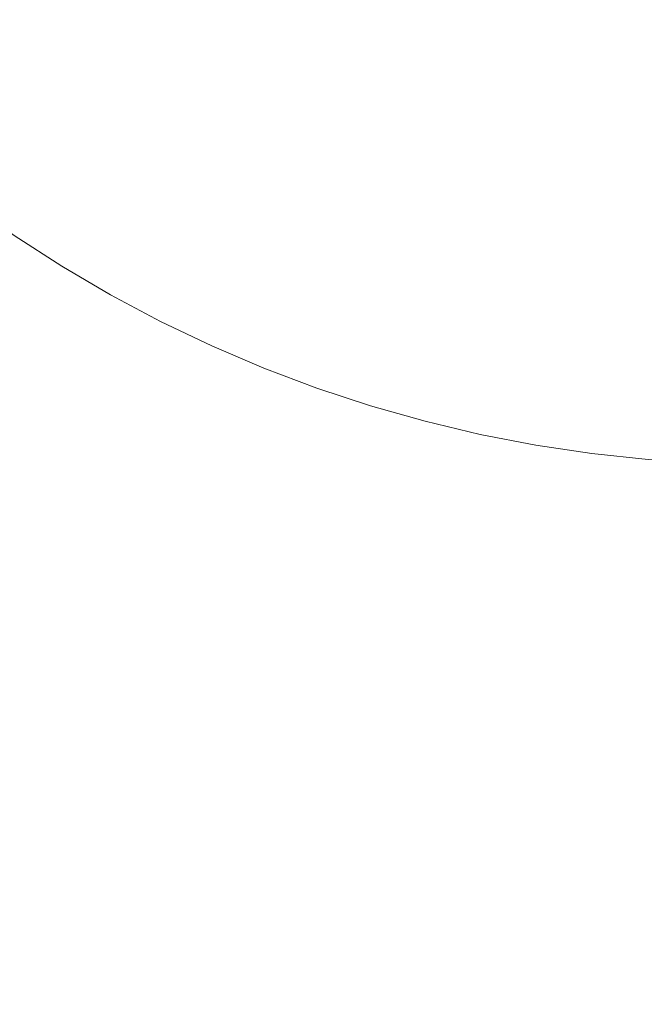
# Model space of a CAD drawing. Header units: centimetres. Extents: x -26 to 27.3, y -25.3 to -23.5.
# Tile 75 of 200: x -7.9462 to -7.8994, y -24.9004 to -24.8266. Entities that reach past the tile are written whole.
import ezdxf

# ---------------------------------------------------------------- set-up
doc = ezdxf.new("R2010")
doc.units = ezdxf.units.CM
doc.header["$LTSCALE"] = 2.54
doc.layers.add('Lucido design-1', color=7, linetype='Continuous')

# ---------------------------------------------------------------- blocks, each defined once
blk = doc.blocks.new('Gruppo-4-1')
at = {"color": 7, "linetype": 'Continuous', "lineweight": 9}
blk.add_3dface([(-25.890647, -23.559888, -349.282667), (-25.890647, -25.159888, -349.282667), (27.209353, -25.159888, -349.282667), (27.209353, -23.559888, -349.282667)], dxfattribs=at)
for points, invisible_edges in [([(-7.990647, -23.559888, -349.682667), (9.309353, -23.559888, -349.682667), (9.209353, -24.859888, -349.682667), (-7.890647, -24.859888, -349.682667)], 10), ([(-7.990647, -24.759888, -349.682667), (-7.990647, -23.559888, -349.682667), (-7.890647, -24.859888, -349.682667)], 10), ([(-7.990287, -24.768369, -349.682667), (-7.990557, -24.764132, -349.682667), (-7.990647, -24.759888, -349.682667), (-7.890647, -24.859888, -349.682667)], 12), ([(-7.890647, -24.859888, -349.682667), (-7.989209, -24.776788, -349.682667), (-7.989837, -24.77259, -349.682667), (-7.990287, -24.768369, -349.682667)], 9), ([(-7.890647, -24.859888, -349.682667), (-7.98742, -24.785086, -349.682667), (-7.988403, -24.780956, -349.682667), (-7.989209, -24.776788, -349.682667)], 9), ([(-7.984935, -24.793202, -349.682667), (-7.986264, -24.78917, -349.682667), (-7.98742, -24.785086, -349.682667), (-7.890647, -24.859888, -349.682667)], 12), ([(-7.98177, -24.801078, -349.682667), (-7.983436, -24.797174, -349.682667), (-7.984935, -24.793202, -349.682667), (-7.890647, -24.859888, -349.682667)], 12), ([(-7.977948, -24.808657, -349.682667), (-7.97994, -24.804908, -349.682667), (-7.98177, -24.801078, -349.682667), (-7.890647, -24.859888, -349.682667)], 12), ([(-7.9758, -24.812319, -349.682667), (-7.977948, -24.808657, -349.682667), (-7.890647, -24.859888, -349.682667)], 10), ([(-7.971047, -24.819351, -349.682667), (-7.973498, -24.815885, -349.682667), (-7.9758, -24.812319, -349.682667), (-7.890647, -24.859888, -349.682667)], 12), ([(-7.965714, -24.825955, -349.682667), (-7.968451, -24.82271, -349.682667), (-7.971047, -24.819351, -349.682667), (-7.890647, -24.859888, -349.682667)], 12), ([(-7.890647, -24.859888, -349.682667), (-7.962843, -24.829082, -349.682667), (-7.965714, -24.825955, -349.682667)], 9), ([(-7.956714, -24.834955, -349.682667), (-7.959841, -24.832084, -349.682667), (-7.962843, -24.829082, -349.682667), (-7.890647, -24.859888, -349.682667)], 12), ([(-7.95011, -24.840288, -349.682667), (-7.953469, -24.837692, -349.682667), (-7.956714, -24.834955, -349.682667), (-7.890647, -24.859888, -349.682667)], 12), ([(-7.890647, -24.859888, -349.682667), (-7.943078, -24.845041, -349.682667), (-7.946644, -24.842739, -349.682667), (-7.95011, -24.840288, -349.682667)], 9), ([(-7.945134, -24.848381, -349.682744), (-7.948841, -24.845989, -349.682744), (-7.946644, -24.842739, -349.682667), (-7.943078, -24.845041, -349.682667)], 11), ([(-7.941329, -24.850614, -349.682744), (-7.945134, -24.848381, -349.682744), (-7.943078, -24.845041, -349.682667), (-7.939416, -24.847189, -349.682667)], 11), ([(-7.935667, -24.849181, -349.682667), (-7.939416, -24.847189, -349.682667), (-7.943078, -24.845041, -349.682667), (-7.890647, -24.859888, -349.682667)], 12), ([(-7.947338, -24.85196, -349.682997), (-7.951195, -24.849471, -349.682997), (-7.948841, -24.845989, -349.682744), (-7.945134, -24.848381, -349.682744)], 15), ([(-7.937433, -24.852683, -349.682744), (-7.941329, -24.850614, -349.682744), (-7.939416, -24.847189, -349.682667), (-7.935667, -24.849181, -349.682667)], 11), ([(-7.943379, -24.854283, -349.682997), (-7.947338, -24.85196, -349.682997), (-7.945134, -24.848381, -349.682744), (-7.941329, -24.850614, -349.682744)], 15), ([(-7.933453, -24.854585, -349.682744), (-7.937433, -24.852683, -349.682744), (-7.935667, -24.849181, -349.682667), (-7.931837, -24.851011, -349.682667)], 11), ([(-7.890647, -24.859888, -349.682667), (-7.931837, -24.851011, -349.682667), (-7.935667, -24.849181, -349.682667)], 9), ([(-7.939326, -24.856436, -349.682997), (-7.943379, -24.854283, -349.682997), (-7.941329, -24.850614, -349.682744), (-7.937433, -24.852683, -349.682744)], 15), ([(-7.929395, -24.856316, -349.682744), (-7.933453, -24.854585, -349.682744), (-7.931837, -24.851011, -349.682667), (-7.927933, -24.852677, -349.682667)], 11), ([(-7.923961, -24.854176, -349.682667), (-7.927933, -24.852677, -349.682667), (-7.931837, -24.851011, -349.682667), (-7.890647, -24.859888, -349.682667)], 12), ([(-7.945421, -24.857939, -349.683428), (-7.949534, -24.855526, -349.683428), (-7.947338, -24.85196, -349.682997), (-7.943379, -24.854283, -349.682997)], 15), ([(-7.935184, -24.858415, -349.682997), (-7.939326, -24.856436, -349.682997), (-7.937433, -24.852683, -349.682744), (-7.933453, -24.854585, -349.682744)], 15), ([(-7.925268, -24.857874, -349.682744), (-7.929395, -24.856316, -349.682744), (-7.927933, -24.852677, -349.682667), (-7.923961, -24.854176, -349.682667)], 11), ([(-7.941211, -24.860175, -349.683428), (-7.945421, -24.857939, -349.683428), (-7.943379, -24.854283, -349.682997), (-7.939326, -24.856436, -349.682997)], 15), ([(-7.930962, -24.860217, -349.682997), (-7.935184, -24.858415, -349.682997), (-7.933453, -24.854585, -349.682744), (-7.929395, -24.856316, -349.682744)], 15), ([(-7.921078, -24.859255, -349.682744), (-7.925268, -24.857874, -349.682744), (-7.923961, -24.854176, -349.682667), (-7.919929, -24.855505, -349.682667)], 11), ([(-7.890647, -24.859888, -349.682667), (-7.919929, -24.855505, -349.682667), (-7.923961, -24.854176, -349.682667)], 9), ([(-7.947451, -24.861572, -349.684033), (-7.951715, -24.859069, -349.684033), (-7.949534, -24.855526, -349.683428), (-7.945421, -24.857939, -349.683428)], 15), ([(-7.916833, -24.860457, -349.682744), (-7.921078, -24.859255, -349.682744), (-7.919929, -24.855505, -349.682667), (-7.915845, -24.856661, -349.682667)], 11), ([(-7.915845, -24.856661, -349.682667), (-7.919929, -24.855505, -349.682667), (-7.890647, -24.859888, -349.682667)], 10), ([(-7.936909, -24.862231, -349.683428), (-7.941211, -24.860175, -349.683428), (-7.939326, -24.856436, -349.682997), (-7.935184, -24.858415, -349.682997)], 15), ([(-7.926668, -24.861837, -349.682997), (-7.930962, -24.860217, -349.682997), (-7.929395, -24.856316, -349.682744), (-7.925268, -24.857874, -349.682744)], 15), ([(-7.912541, -24.861478, -349.682744), (-7.916833, -24.860457, -349.682744), (-7.915845, -24.856661, -349.682667), (-7.911715, -24.857644, -349.682667)], 11), ([(-7.890647, -24.859888, -349.682667), (-7.907547, -24.85845, -349.682667), (-7.911715, -24.857644, -349.682667), (-7.915845, -24.856661, -349.682667)], 9), ([(-7.90821, -24.862315, -349.682744), (-7.912541, -24.861478, -349.682744), (-7.911715, -24.857644, -349.682667), (-7.907547, -24.85845, -349.682667)], 11), ([(-7.943084, -24.863891, -349.684033), (-7.947451, -24.861572, -349.684033), (-7.945421, -24.857939, -349.683428), (-7.941211, -24.860175, -349.683428)], 15), ([(-7.932524, -24.864102, -349.683428), (-7.936909, -24.862231, -349.683428), (-7.935184, -24.858415, -349.682997), (-7.930962, -24.860217, -349.682997)], 15), ([(-7.922309, -24.863274, -349.682997), (-7.926668, -24.861837, -349.682997), (-7.925268, -24.857874, -349.682744), (-7.921078, -24.859255, -349.682744)], 15), ([(-7.903847, -24.862969, -349.682744), (-7.90821, -24.862315, -349.682744), (-7.907547, -24.85845, -349.682667), (-7.903349, -24.859078, -349.682667)], 11), ([(-7.903349, -24.859078, -349.682667), (-7.907547, -24.85845, -349.682667), (-7.890647, -24.859888, -349.682667)], 10), ([(-7.89946, -24.863436, -349.682744), (-7.903847, -24.862969, -349.682744), (-7.903349, -24.859078, -349.682667), (-7.899128, -24.859528, -349.682667)], 11), ([(-7.890647, -24.859888, -349.682667), (-7.894891, -24.859798, -349.682667), (-7.899128, -24.859528, -349.682667), (-7.903349, -24.859078, -349.682667)], 8), ([(-7.917892, -24.864525, -349.682997), (-7.922309, -24.863274, -349.682997), (-7.921078, -24.859255, -349.682744), (-7.916833, -24.860457, -349.682744)], 15), ([(-7.895058, -24.863717, -349.682744), (-7.89946, -24.863436, -349.682744), (-7.899128, -24.859528, -349.682667), (-7.894891, -24.859798, -349.682667)], 11), ([(-7.938623, -24.866023, -349.684033), (-7.943084, -24.863891, -349.684033), (-7.941211, -24.860175, -349.683428), (-7.936909, -24.862231, -349.683428)], 15), ([(-7.928063, -24.865785, -349.683428), (-7.932524, -24.864102, -349.683428), (-7.930962, -24.860217, -349.682997), (-7.926668, -24.861837, -349.682997)], 15), ([(-7.913427, -24.865587, -349.682997), (-7.917892, -24.864525, -349.682997), (-7.916833, -24.860457, -349.682744), (-7.912541, -24.861478, -349.682744)], 15), ([(-7.944943, -24.867577, -349.684812), (-7.949464, -24.865176, -349.684812), (-7.947451, -24.861572, -349.684033), (-7.943084, -24.863891, -349.684033)], 15), ([(-7.923535, -24.867278, -349.683428), (-7.928063, -24.865785, -349.683428), (-7.926668, -24.861837, -349.682997), (-7.922309, -24.863274, -349.682997)], 15), ([(-7.90892, -24.866458, -349.682997), (-7.913427, -24.865587, -349.682997), (-7.912541, -24.861478, -349.682744), (-7.90821, -24.862315, -349.682744)], 15), ([(-7.934075, -24.867963, -349.684033), (-7.938623, -24.866023, -349.684033), (-7.936909, -24.862231, -349.683428), (-7.932524, -24.864102, -349.683428)], 15), ([(-7.904381, -24.867138, -349.682997), (-7.90892, -24.866458, -349.682997), (-7.90821, -24.862315, -349.682744), (-7.903847, -24.862969, -349.682744)], 15), ([(-7.918947, -24.868577, -349.683428), (-7.923535, -24.867278, -349.683428), (-7.922309, -24.863274, -349.682997), (-7.917892, -24.864525, -349.682997)], 15), ([(-7.899817, -24.867624, -349.682997), (-7.904381, -24.867138, -349.682997), (-7.903847, -24.862969, -349.682744), (-7.89946, -24.863436, -349.682744)], 15), ([(-7.895236, -24.867916, -349.682997), (-7.899817, -24.867624, -349.682997), (-7.89946, -24.863436, -349.682744), (-7.895058, -24.863717, -349.682744)], 15), ([(-7.940323, -24.869784, -349.684812), (-7.944943, -24.867577, -349.684812), (-7.943084, -24.863891, -349.684033), (-7.938623, -24.866023, -349.684033)], 15), ([(-7.929449, -24.869709, -349.684033), (-7.934075, -24.867963, -349.684033), (-7.932524, -24.864102, -349.683428), (-7.928063, -24.865785, -349.683428)], 15), ([(-7.914309, -24.86968, -349.683428), (-7.918947, -24.868577, -349.683428), (-7.917892, -24.864525, -349.682997), (-7.913427, -24.865587, -349.682997)], 15), ([(-7.946783, -24.871227, -349.685763), (-7.951458, -24.868744, -349.685763), (-7.949464, -24.865176, -349.684812), (-7.944943, -24.867577, -349.684812)], 15), ([(-7.924753, -24.871257, -349.684033), (-7.929449, -24.869709, -349.684033), (-7.928063, -24.865785, -349.683428), (-7.923535, -24.867278, -349.683428)], 15), ([(-7.909628, -24.870585, -349.683428), (-7.914309, -24.86968, -349.683428), (-7.913427, -24.865587, -349.682997), (-7.90892, -24.866458, -349.682997)], 15), ([(-7.935614, -24.871794, -349.684812), (-7.940323, -24.869784, -349.684812), (-7.938623, -24.866023, -349.684033), (-7.934075, -24.867963, -349.684033)], 15), ([(-7.904913, -24.871291, -349.683428), (-7.909628, -24.870585, -349.683428), (-7.90892, -24.866458, -349.682997), (-7.904381, -24.867138, -349.682997)], 15), ([(-7.900172, -24.871796, -349.683428), (-7.904913, -24.871291, -349.683428), (-7.904381, -24.867138, -349.682997), (-7.899817, -24.867624, -349.682997)], 15), ([(-7.942007, -24.873509, -349.685763), (-7.946783, -24.871227, -349.685763), (-7.944943, -24.867577, -349.684812), (-7.940323, -24.869784, -349.684812)], 15), ([(-7.930824, -24.873601, -349.684812), (-7.935614, -24.871794, -349.684812), (-7.934075, -24.867963, -349.684033), (-7.929449, -24.869709, -349.684033)], 15), ([(-7.919996, -24.872604, -349.684033), (-7.924753, -24.871257, -349.684033), (-7.923535, -24.867278, -349.683428), (-7.918947, -24.868577, -349.683428)], 15), ([(-7.895414, -24.8721, -349.683428), (-7.900172, -24.871796, -349.683428), (-7.899817, -24.867624, -349.682997), (-7.895236, -24.867916, -349.682997)], 15), ([(-7.915186, -24.873748, -349.684033), (-7.919996, -24.872604, -349.684033), (-7.918947, -24.868577, -349.683428), (-7.914309, -24.86968, -349.683428)], 15), ([(-7.937139, -24.875587, -349.685763), (-7.942007, -24.873509, -349.685763), (-7.940323, -24.869784, -349.684812), (-7.935614, -24.871794, -349.684812)], 15), ([(-7.925962, -24.875204, -349.684812), (-7.930824, -24.873601, -349.684812), (-7.929449, -24.869709, -349.684033), (-7.924753, -24.871257, -349.684033)], 15), ([(-7.910331, -24.874687, -349.684033), (-7.915186, -24.873748, -349.684033), (-7.914309, -24.86968, -349.683428), (-7.909628, -24.870585, -349.683428)], 15), ([(-7.905441, -24.875419, -349.684033), (-7.910331, -24.874687, -349.684033), (-7.909628, -24.870585, -349.683428), (-7.904913, -24.871291, -349.683428)], 15), ([(-7.943671, -24.877191, -349.686883), (-7.948602, -24.874835, -349.686883), (-7.946783, -24.871227, -349.685763), (-7.942007, -24.873509, -349.685763)], 15), ([(-7.921036, -24.876599, -349.684812), (-7.925962, -24.875204, -349.684812), (-7.924753, -24.871257, -349.684033), (-7.919996, -24.872604, -349.684033)], 15), ([(-7.900525, -24.875943, -349.684033), (-7.905441, -24.875419, -349.684033), (-7.904913, -24.871291, -349.683428), (-7.900172, -24.871796, -349.683428)], 15), ([(-7.932186, -24.877456, -349.685763), (-7.937139, -24.875587, -349.685763), (-7.935614, -24.871794, -349.684812), (-7.930824, -24.873601, -349.684812)], 15), ([(-7.89559, -24.876257, -349.684033), (-7.900525, -24.875943, -349.684033), (-7.900172, -24.871796, -349.683428), (-7.895414, -24.8721, -349.683428)], 15), ([(-7.916055, -24.877783, -349.684812), (-7.921036, -24.876599, -349.684812), (-7.919996, -24.872604, -349.684033), (-7.915186, -24.873748, -349.684033)], 15), ([(-7.938645, -24.879336, -349.686883), (-7.943671, -24.877191, -349.686883), (-7.942007, -24.873509, -349.685763), (-7.937139, -24.875587, -349.685763)], 15), ([(-7.927159, -24.879113, -349.685763), (-7.932186, -24.877456, -349.685763), (-7.930824, -24.873601, -349.684812), (-7.925962, -24.875204, -349.684812)], 15), ([(-7.911029, -24.878756, -349.684812), (-7.916055, -24.877783, -349.684812), (-7.915186, -24.873748, -349.684033), (-7.910331, -24.874687, -349.684033)], 15), ([(-7.945313, -24.880823, -349.68817), (-7.950397, -24.878394, -349.68817), (-7.948602, -24.874835, -349.686883), (-7.943671, -24.877191, -349.686883)], 15), ([(-7.922066, -24.880555, -349.685763), (-7.927159, -24.879113, -349.685763), (-7.925962, -24.875204, -349.684812), (-7.921036, -24.876599, -349.684812)], 15), ([(-7.905966, -24.879514, -349.684812), (-7.911029, -24.878756, -349.684812), (-7.910331, -24.874687, -349.684033), (-7.905441, -24.875419, -349.684033)], 15), ([(-7.933532, -24.881265, -349.686883), (-7.938645, -24.879336, -349.686883), (-7.937139, -24.875587, -349.685763), (-7.932186, -24.877456, -349.685763)], 15), ([(-7.900875, -24.880056, -349.684812), (-7.905966, -24.879514, -349.684812), (-7.905441, -24.875419, -349.684033), (-7.900525, -24.875943, -349.684033)], 15), ([(-7.895766, -24.880382, -349.684812), (-7.900875, -24.880056, -349.684812), (-7.900525, -24.875943, -349.684033), (-7.89559, -24.876257, -349.684033)], 15), ([(-7.916917, -24.881779, -349.685763), (-7.922066, -24.880555, -349.685763), (-7.921036, -24.876599, -349.684812), (-7.916055, -24.877783, -349.684812)], 15), ([(-7.940131, -24.883034, -349.68817), (-7.945313, -24.880823, -349.68817), (-7.943671, -24.877191, -349.686883), (-7.938645, -24.879336, -349.686883)], 15), ([(-7.928342, -24.882976, -349.686883), (-7.933532, -24.881265, -349.686883), (-7.932186, -24.877456, -349.685763), (-7.927159, -24.879113, -349.685763)], 15), ([(-7.91172, -24.882785, -349.685763), (-7.916917, -24.881779, -349.685763), (-7.916055, -24.877783, -349.684812), (-7.911029, -24.878756, -349.684812)], 15), ([(-7.94693, -24.8844, -349.689622), (-7.952164, -24.881899, -349.689622), (-7.950397, -24.878394, -349.68817), (-7.945313, -24.880823, -349.68817)], 15), ([(-7.906485, -24.883568, -349.685763), (-7.91172, -24.882785, -349.685763), (-7.911029, -24.878756, -349.684812), (-7.905966, -24.879514, -349.684812)], 15), ([(-7.93486, -24.885024, -349.68817), (-7.940131, -24.883034, -349.68817), (-7.938645, -24.879336, -349.686883), (-7.933532, -24.881265, -349.686883)], 15), ([(-7.923084, -24.884465, -349.686883), (-7.928342, -24.882976, -349.686883), (-7.927159, -24.879113, -349.685763), (-7.922066, -24.880555, -349.685763)], 15), ([(-7.901221, -24.884129, -349.685763), (-7.906485, -24.883568, -349.685763), (-7.905966, -24.879514, -349.684812), (-7.900875, -24.880056, -349.684812)], 15), ([(-7.917768, -24.885729, -349.686883), (-7.923084, -24.884465, -349.686883), (-7.922066, -24.880555, -349.685763), (-7.916917, -24.881779, -349.685763)], 15), ([(-7.895939, -24.884466, -349.685763), (-7.901221, -24.884129, -349.685763), (-7.900875, -24.880056, -349.684812), (-7.895766, -24.880382, -349.684812)], 15), ([(-7.941595, -24.886676, -349.689622), (-7.94693, -24.8844, -349.689622), (-7.945313, -24.880823, -349.68817), (-7.940131, -24.883034, -349.68817)], 15), ([(-7.929509, -24.886787, -349.68817), (-7.93486, -24.885024, -349.68817), (-7.933532, -24.881265, -349.686883), (-7.928342, -24.882976, -349.686883)], 15), ([(-7.912403, -24.886767, -349.686883), (-7.917768, -24.885729, -349.686883), (-7.916917, -24.881779, -349.685763), (-7.91172, -24.882785, -349.685763)], 15), ([(-7.936168, -24.888724, -349.689622), (-7.941595, -24.886676, -349.689622), (-7.940131, -24.883034, -349.68817), (-7.93486, -24.885024, -349.68817)], 15), ([(-7.924089, -24.888322, -349.68817), (-7.929509, -24.886787, -349.68817), (-7.928342, -24.882976, -349.686883), (-7.923084, -24.884465, -349.686883)], 15), ([(-7.906998, -24.887576, -349.686883), (-7.912403, -24.886767, -349.686883), (-7.91172, -24.882785, -349.685763), (-7.906485, -24.883568, -349.685763)], 15), ([(-7.901564, -24.888155, -349.686883), (-7.906998, -24.887576, -349.686883), (-7.906485, -24.883568, -349.685763), (-7.901221, -24.884129, -349.685763)], 15), ([(-7.89611, -24.888503, -349.686883), (-7.901564, -24.888155, -349.686883), (-7.901221, -24.884129, -349.685763), (-7.895939, -24.884466, -349.685763)], 15), ([(-7.943033, -24.890255, -349.691235), (-7.948519, -24.887915, -349.691235), (-7.94693, -24.8844, -349.689622), (-7.941595, -24.886676, -349.689622)], 15), ([(-7.918608, -24.889626, -349.68817), (-7.924089, -24.888322, -349.68817), (-7.923084, -24.884465, -349.686883), (-7.917768, -24.885729, -349.686883)], 15), ([(-7.930659, -24.89054, -349.689622), (-7.936168, -24.888724, -349.689622), (-7.93486, -24.885024, -349.68817), (-7.929509, -24.886787, -349.68817)], 15), ([(-7.913076, -24.890696, -349.68817), (-7.918608, -24.889626, -349.68817), (-7.917768, -24.885729, -349.686883), (-7.912403, -24.886767, -349.686883)], 15), ([(-7.937453, -24.892361, -349.691235), (-7.943033, -24.890255, -349.691235), (-7.941595, -24.886676, -349.689622), (-7.936168, -24.888724, -349.689622)], 15), ([(-7.925078, -24.892121, -349.689622), (-7.930659, -24.89054, -349.689622), (-7.929509, -24.886787, -349.68817), (-7.924089, -24.888322, -349.68817)], 15), ([(-7.907504, -24.89153, -349.68817), (-7.913076, -24.890696, -349.68817), (-7.912403, -24.886767, -349.686883), (-7.906998, -24.887576, -349.686883)], 15), ([(-7.944444, -24.893766, -349.693006), (-7.950077, -24.891362, -349.693006), (-7.948519, -24.887915, -349.691235), (-7.943033, -24.890255, -349.691235)], 15), ([(-7.901902, -24.892127, -349.68817), (-7.907504, -24.89153, -349.68817), (-7.906998, -24.887576, -349.686883), (-7.901564, -24.888155, -349.686883)], 15), ([(-7.919435, -24.893463, -349.689622), (-7.925078, -24.892121, -349.689622), (-7.924089, -24.888322, -349.68817), (-7.918608, -24.889626, -349.68817)], 15), ([(-7.89628, -24.892485, -349.68817), (-7.901902, -24.892127, -349.68817), (-7.901564, -24.888155, -349.686883), (-7.89611, -24.888503, -349.686883)], 15), ([(-7.931788, -24.894228, -349.691235), (-7.937453, -24.892361, -349.691235), (-7.936168, -24.888724, -349.689622), (-7.930659, -24.89054, -349.689622)], 15), ([(-7.91374, -24.894564, -349.689622), (-7.919435, -24.893463, -349.689622), (-7.918608, -24.889626, -349.68817), (-7.913076, -24.890696, -349.68817)], 15), ([(-7.938713, -24.895928, -349.693006), (-7.944444, -24.893766, -349.693006), (-7.943033, -24.890255, -349.691235), (-7.937453, -24.892361, -349.691235)], 15), ([(-7.92605, -24.895854, -349.691235), (-7.931788, -24.894228, -349.691235), (-7.930659, -24.89054, -349.689622), (-7.925078, -24.892121, -349.689622)], 15), ([(-7.908003, -24.895423, -349.689622), (-7.91374, -24.894564, -349.689622), (-7.913076, -24.890696, -349.68817), (-7.907504, -24.89153, -349.68817)], 15), ([(-7.945824, -24.897201, -349.694931), (-7.951602, -24.894736, -349.694931), (-7.950077, -24.891362, -349.693006), (-7.944444, -24.893766, -349.693006)], 15), ([(-7.902235, -24.896037, -349.689622), (-7.908003, -24.895423, -349.689622), (-7.907504, -24.89153, -349.68817), (-7.901902, -24.892127, -349.68817)], 15), ([(-7.932896, -24.897846, -349.693006), (-7.938713, -24.895928, -349.693006), (-7.937453, -24.892361, -349.691235), (-7.931788, -24.894228, -349.691235)], 15), ([(-7.920247, -24.897234, -349.691235), (-7.92605, -24.895854, -349.691235), (-7.925078, -24.892121, -349.689622), (-7.919435, -24.893463, -349.689622)], 15), ([(-7.896446, -24.896407, -349.689622), (-7.902235, -24.896037, -349.689622), (-7.901902, -24.892127, -349.68817), (-7.89628, -24.892485, -349.68817)], 15), ([(-7.939947, -24.899419, -349.694931), (-7.945824, -24.897201, -349.694931), (-7.944444, -24.893766, -349.693006), (-7.938713, -24.895928, -349.693006)], 15), ([(-7.914391, -24.898366, -349.691235), (-7.920247, -24.897234, -349.691235), (-7.919435, -24.893463, -349.689622), (-7.91374, -24.894564, -349.689622)], 15), ([(-7.927003, -24.899515, -349.693006), (-7.932896, -24.897846, -349.693006), (-7.931788, -24.894228, -349.691235), (-7.92605, -24.895854, -349.691235)], 15), ([(-7.908493, -24.899249, -349.691235), (-7.914391, -24.898366, -349.691235), (-7.91374, -24.894564, -349.689622), (-7.908003, -24.895423, -349.689622)], 15), ([(-7.947172, -24.900556, -349.697008), (-7.953091, -24.898031, -349.697008), (-7.951602, -24.894736, -349.694931), (-7.945824, -24.897201, -349.694931)], 15), ([(-7.93398, -24.901386, -349.694931), (-7.939947, -24.899419, -349.694931), (-7.938713, -24.895928, -349.693006), (-7.932896, -24.897846, -349.693006)], 15), ([(-7.921044, -24.900932, -349.693006), (-7.927003, -24.899515, -349.693006), (-7.92605, -24.895854, -349.691235), (-7.920247, -24.897234, -349.691235)], 15), ([(-7.902562, -24.899881, -349.691235), (-7.908493, -24.899249, -349.691235), (-7.908003, -24.895423, -349.689622), (-7.902235, -24.896037, -349.689622)], 15), ([(-7.89661, -24.90026, -349.691235), (-7.902562, -24.899881, -349.691235), (-7.902235, -24.896037, -349.689622), (-7.896446, -24.896407, -349.689622)], 15), ([(-7.941151, -24.902829, -349.697008), (-7.947172, -24.900556, -349.697008), (-7.945824, -24.897201, -349.694931), (-7.939947, -24.899419, -349.694931)], 15), ([(-7.915031, -24.902095, -349.693006), (-7.921044, -24.900932, -349.693006), (-7.920247, -24.897234, -349.691235), (-7.914391, -24.898366, -349.691235)], 15), ([(-7.927936, -24.903098, -349.694931), (-7.93398, -24.901386, -349.694931), (-7.932896, -24.897846, -349.693006), (-7.927003, -24.899515, -349.693006)], 15), ([(-7.908973, -24.903001, -349.693006), (-7.915031, -24.902095, -349.693006), (-7.914391, -24.898366, -349.691235), (-7.908493, -24.899249, -349.691235)], 15), ([(-7.935039, -24.904843, -349.697008), (-7.941151, -24.902829, -349.697008), (-7.939947, -24.899419, -349.694931), (-7.93398, -24.901386, -349.694931)], 15), ([(-7.921824, -24.904551, -349.694931), (-7.927936, -24.903098, -349.694931), (-7.927003, -24.899515, -349.693006), (-7.921044, -24.900932, -349.693006)], 15), ([(-7.902883, -24.90365, -349.693006), (-7.908973, -24.903001, -349.693006), (-7.908493, -24.899249, -349.691235), (-7.902562, -24.899881, -349.691235)], 15), ([(-7.896771, -24.90404, -349.693006), (-7.902883, -24.90365, -349.693006), (-7.902562, -24.899881, -349.691235), (-7.89661, -24.90026, -349.691235)], 15)]:
    blk.add_3dface(points, dxfattribs=dict(at, invisible_edges=invisible_edges))

msp = doc.modelspace()

# ---------------------------------------------------------------- block references
at = {"layer": 'Lucido design-1', "color": 7}
msp.add_blockref('Gruppo-4-1', (0, 0), dxfattribs=at)

doc.saveas('drawing.dxf')
